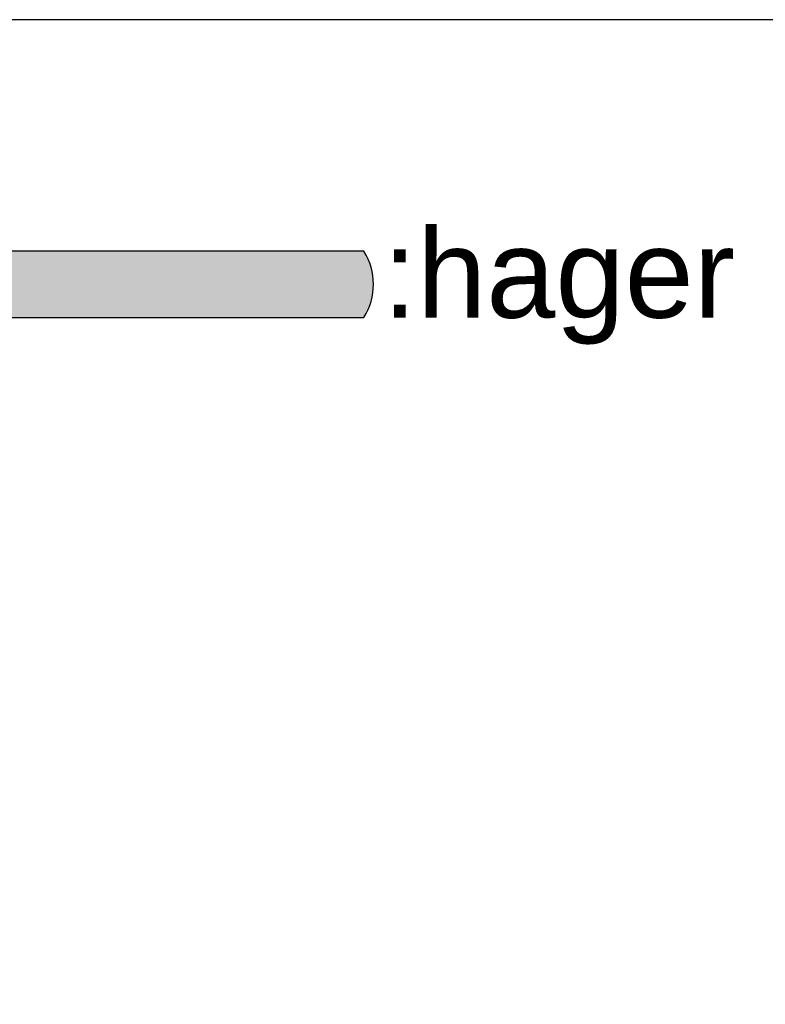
# Model space of a CAD drawing. Header units: millimetres. Extents: x -28773 to 440, y 8099 to 27744.
# Tile 8 of 17: x -25554 to -25384, y 23498 to 23723. Entities that reach past the tile are written whole.
import ezdxf

# ---------------------------------------------------------------- set-up
doc = ezdxf.new("R2010")
doc.units = ezdxf.units.MM
doc.header["$LTSCALE"] = 100
doc.layers.add('EL$6----', color=7, linetype='Continuous')
doc.styles.add('Arial', font='arial.ttf')

# ---------------------------------------------------------------- blocks, each defined once
blk = doc.blocks.new('*U33')
blk.add_lwpolyline([(172.04, -3980.65), (2332.04, -3980.65), (2332.04, -3530.65), (172.04, -3530.65)], close=True)
blk = doc.blocks.new('*U39')
h = blk.add_hatch(color=160)
h.dxf.hatch_style = 1
edge = h.paths.add_edge_path()
edge.add_line((5.5, -68.01), (624.83, -68.01))
edge.add_arc((612.75, -60.46), 14.25, 327.9879, 392.0121)
edge.add_line((624.83, -52.91), (5.5, -52.91))
edge.add_arc((13.28, -60.46), 10.84, 135.8315, 224.1685)
at = {"color": 0}
blk.add_lwpolyline([(0, 0), (0, -450), (720, -450), (720, 0), (0, 0)], dxfattribs=at)
blk.add_lwpolyline([(5.5, -68.01), (624.83, -68.01, 0.28686), (624.83, -52.91), (5.5, -52.91, 0.405738)], format="xyb", close=True)
at = {"color": 160, "style": 'Arial'}
blk.add_text(':hager', height=20.335, dxfattribs=at).set_placement((629.09, -68.08))
at = {"style": 'Arial'}
blk.add_attdef('TYPENUMMER', (11.45, -115.72), '', height=23, dxfattribs=at)

msp = doc.modelspace()

# ---------------------------------------------------------------- block references
at = {"layer": 'EL$6----'}
for name, p in [('*U33', (-26272.69, 27253.39)), ('*U39', (-26100.65, 23722.74))]:
    msp.add_blockref(name, p, dxfattribs=at)

doc.saveas('drawing.dxf')
